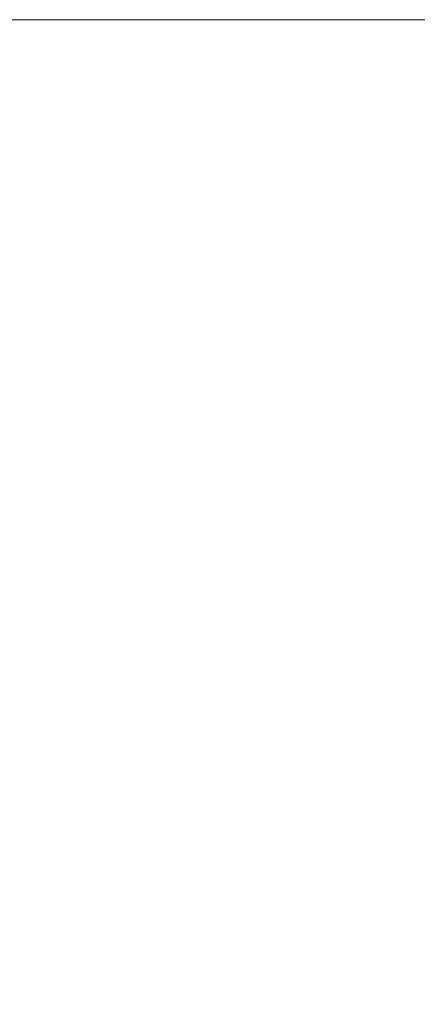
# Model space of a CAD drawing. Header units: centimetres. Extents: x -25.9 to 27.4, y -21.7 to -19.9.
# Tile 96 of 202: x -7.9266 to -7.8957, y -19.9366 to -19.86. Entities that reach past the tile are written whole.
import ezdxf

# ---------------------------------------------------------------- set-up
doc = ezdxf.new("R2010")
doc.units = ezdxf.units.CM
doc.header["$LTSCALE"] = 2.54
doc.layers.add('Lucido design-1', color=7, linetype='Continuous')

# ---------------------------------------------------------------- blocks, each defined once
blk = doc.blocks.new('Gruppo-5-1')
at = {"color": 7, "linetype": 'Continuous', "lineweight": 9}
for points, invisible_edges in [([(27.312519, -19.860047, 876.324458), (27.312519, -19.86, 876.321383), (-25.787481, -19.86, 876.321383), (-25.787481, -19.860047, 876.324458)], 8), ([(9.412519, -19.86, 876.121383), (-25.787481, -19.86, 876.321383), (27.312519, -19.86, 876.321383)], 9), ([(9.412519, -19.86, 876.121383), (-7.887481, -19.86, 876.121383), (-25.787481, -19.86, 876.321383)], 10), ([(-25.787481, -19.86, 876.321383), (-7.922211, -19.86, 876.118345), (-7.930769, -19.86, 876.116643)], 9), ([(-25.787481, -19.86, 876.321383), (-7.896205, -19.86, 876.121193), (-7.904912, -19.86, 876.120622)], 9), ([(-25.787481, -19.86, 876.321383), (-7.913586, -19.86, 876.119672), (-7.922211, -19.86, 876.118345)], 9), ([(-7.887481, -19.86, 876.121383), (-7.896205, -19.86, 876.121193), (-25.787481, -19.86, 876.321383)], 10), ([(-7.904912, -19.86, 876.120622), (-7.913586, -19.86, 876.119672), (-25.787481, -19.86, 876.321383)], 10), ([(-25.787481, -19.860047, 876.324458), (-25.787481, -19.860114, 876.325744), (27.312519, -19.860114, 876.325744), (27.312519, -19.860047, 876.324458)], 10), ([(27.312519, -19.860261, 876.328604), (27.312519, -19.860114, 876.325744), (-25.787481, -19.860114, 876.325744), (-25.787481, -19.860261, 876.328604)], 10), ([(-25.787481, -19.860261, 876.328604), (-25.787481, -19.8604, 876.330097), (27.312519, -19.8604, 876.330097), (27.312519, -19.860261, 876.328604)], 10), ([(-7.930769, -19.86, 876.116643), (-7.922211, -19.86, 876.118345), (-7.921454, -19.860095, 876.114051), (-7.929825, -19.860095, 876.112386)], 14), ([(-7.929825, -19.860095, 876.112386), (-7.921454, -19.860095, 876.114051), (-7.920736, -19.860361, 876.109982), (-7.928931, -19.860361, 876.108352)], 15), ([(-7.922211, -19.86, 876.118345), (-7.913586, -19.86, 876.119672), (-7.913017, -19.860095, 876.11535), (-7.921454, -19.860095, 876.114051)], 14), ([(-7.921454, -19.860095, 876.114051), (-7.913017, -19.860095, 876.11535), (-7.912478, -19.860361, 876.111253), (-7.920736, -19.860361, 876.109982)], 15), ([(-7.913586, -19.86, 876.119672), (-7.904912, -19.86, 876.120622), (-7.904532, -19.860095, 876.116279), (-7.913017, -19.860095, 876.11535)], 14), ([(-7.913017, -19.860095, 876.11535), (-7.904532, -19.860095, 876.116279), (-7.904172, -19.860361, 876.112162), (-7.912478, -19.860361, 876.111253)], 15), ([(-7.904912, -19.86, 876.120622), (-7.896205, -19.86, 876.121193), (-7.896015, -19.860095, 876.116837), (-7.904532, -19.860095, 876.116279)], 14), ([(-7.904532, -19.860095, 876.116279), (-7.896015, -19.860095, 876.116837), (-7.895835, -19.860361, 876.112709), (-7.904172, -19.860361, 876.112162)], 15), ([(-7.896205, -19.86, 876.121193), (-7.887481, -19.86, 876.121383), (-7.887481, -19.860095, 876.117024), (-7.896015, -19.860095, 876.116837)], 12), ([(-7.896015, -19.860095, 876.116837), (-7.887481, -19.860095, 876.117024), (-7.887481, -19.860361, 876.112891), (-7.895835, -19.860361, 876.112709)], 13), ([(27.312519, -19.860647, 876.33274), (27.312519, -19.8604, 876.330097), (-25.787481, -19.8604, 876.330097), (-25.787481, -19.860647, 876.33274)], 10), ([(-25.787481, -19.860647, 876.33274), (-25.787481, -19.860876, 876.334433), (27.312519, -19.860876, 876.334433), (27.312519, -19.860647, 876.33274)], 10), ([(27.312519, -19.861205, 876.336861), (27.312519, -19.860876, 876.334433), (-25.787481, -19.860876, 876.334433), (-25.787481, -19.861205, 876.336861)], 10), ([(-7.928931, -19.860361, 876.108352), (-7.920736, -19.860361, 876.109982), (-7.920022, -19.860798, 876.10593), (-7.928041, -19.860798, 876.104335)], 15), ([(-7.928041, -19.860798, 876.104335), (-7.920022, -19.860798, 876.10593), (-7.919312, -19.861404, 876.101903), (-7.927155, -19.861404, 876.100342)], 15), ([(-7.920736, -19.860361, 876.109982), (-7.912478, -19.860361, 876.111253), (-7.911941, -19.860798, 876.107174), (-7.920022, -19.860798, 876.10593)], 15), ([(-7.920022, -19.860798, 876.10593), (-7.911941, -19.860798, 876.107174), (-7.911407, -19.861404, 876.103119), (-7.919312, -19.861404, 876.101903)], 15), ([(-7.912478, -19.860361, 876.111253), (-7.904172, -19.860361, 876.112162), (-7.903814, -19.860798, 876.108064), (-7.911941, -19.860798, 876.107174)], 15), ([(-7.911941, -19.860798, 876.107174), (-7.903814, -19.860798, 876.108064), (-7.903457, -19.861404, 876.10399), (-7.911407, -19.861404, 876.103119)], 15), ([(-7.904172, -19.860361, 876.112162), (-7.895835, -19.860361, 876.112709), (-7.895655, -19.860798, 876.108598), (-7.903814, -19.860798, 876.108064)], 15), ([(-7.903814, -19.860798, 876.108064), (-7.895655, -19.860798, 876.108598), (-7.895477, -19.861404, 876.104513), (-7.903457, -19.861404, 876.10399)], 15), ([(-7.895835, -19.860361, 876.112709), (-7.887481, -19.860361, 876.112891), (-7.887481, -19.860385, 876.112668)], 9), ([(-7.887481, -19.860385, 876.112668), (-7.887481, -19.860798, 876.108777), (-7.895655, -19.860798, 876.108598), (-7.895835, -19.860361, 876.112709)], 14), ([(-25.787481, -19.861205, 876.336861), (-25.787481, -19.86154, 876.338745), (27.312519, -19.86154, 876.338745), (27.312519, -19.861205, 876.336861)], 10), ([(27.312519, -19.861935, 876.340958), (27.312519, -19.86154, 876.338745), (-25.787481, -19.86154, 876.338745), (-25.787481, -19.861935, 876.340958)], 10), ([(-7.934924, -19.861404, 876.098442), (-7.927155, -19.861404, 876.100342), (-7.926277, -19.862177, 876.096381), (-7.933874, -19.862177, 876.094523)], 15), ([(-7.927155, -19.861404, 876.100342), (-7.919312, -19.861404, 876.101903), (-7.918607, -19.862177, 876.097907), (-7.926277, -19.862177, 876.096381)], 15), ([(-7.919312, -19.861404, 876.101903), (-7.911407, -19.861404, 876.103119), (-7.910878, -19.862177, 876.099097), (-7.918607, -19.862177, 876.097907)], 15), ([(-7.911407, -19.861404, 876.103119), (-7.903457, -19.861404, 876.10399), (-7.903104, -19.862177, 876.099948), (-7.910878, -19.862177, 876.099097)], 15), ([(-7.903457, -19.861404, 876.10399), (-7.895477, -19.861404, 876.104513), (-7.8953, -19.862177, 876.10046), (-7.903104, -19.862177, 876.099948)], 15), ([(-25.787481, -19.861935, 876.340958), (-25.787481, -19.862392, 876.343023), (27.312519, -19.862392, 876.343023), (27.312519, -19.861935, 876.340958)], 10), ([(27.312519, -19.862835, 876.345025), (27.312519, -19.862392, 876.343023), (-25.787481, -19.862392, 876.343023), (-25.787481, -19.862835, 876.345025)], 10), ([(-7.933874, -19.862177, 876.094523), (-7.926277, -19.862177, 876.096381), (-7.925408, -19.863117, 876.092458), (-7.932834, -19.863117, 876.090641)], 15), ([(-7.926277, -19.862177, 876.096381), (-7.918607, -19.862177, 876.097907), (-7.917909, -19.863117, 876.09395), (-7.925408, -19.863117, 876.092458)], 15), ([(-7.918607, -19.862177, 876.097907), (-7.910878, -19.862177, 876.099097), (-7.910353, -19.863117, 876.095113), (-7.917909, -19.863117, 876.09395)], 15), ([(-7.910878, -19.862177, 876.099097), (-7.903104, -19.862177, 876.099948), (-7.902753, -19.863117, 876.095945), (-7.910353, -19.863117, 876.095113)], 15), ([(-7.903104, -19.862177, 876.099948), (-7.8953, -19.862177, 876.10046), (-7.895125, -19.863117, 876.096445), (-7.902753, -19.863117, 876.095945)], 15), ([(-25.787481, -19.862835, 876.345025), (-25.787481, -19.863428, 876.34726), (27.312519, -19.863428, 876.34726), (27.312519, -19.862835, 876.345025)], 10), ([(-7.932834, -19.863117, 876.090641), (-7.925408, -19.863117, 876.092458), (-7.924548, -19.86422, 876.088579), (-7.931805, -19.86422, 876.086804)], 15), ([(-7.925408, -19.863117, 876.092458), (-7.917909, -19.863117, 876.09395), (-7.917219, -19.86422, 876.090037), (-7.924548, -19.86422, 876.088579)], 15), ([(-7.917909, -19.863117, 876.09395), (-7.910353, -19.863117, 876.095113), (-7.909835, -19.86422, 876.091174), (-7.917219, -19.86422, 876.090037)], 15), ([(-7.910353, -19.863117, 876.095113), (-7.902753, -19.863117, 876.095945), (-7.902407, -19.86422, 876.091987), (-7.909835, -19.86422, 876.091174)], 15), ([(-7.902753, -19.863117, 876.095945), (-7.895125, -19.863117, 876.096445), (-7.894951, -19.86422, 876.092476), (-7.902407, -19.86422, 876.091987)], 15), ([(27.312519, -19.863905, 876.349055), (27.312519, -19.863428, 876.34726), (-25.787481, -19.863428, 876.34726), (-25.787481, -19.863905, 876.349055)], 10), ([(-25.787481, -19.863905, 876.349055), (-25.787481, -19.864648, 876.351448), (27.312519, -19.864648, 876.351448), (27.312519, -19.863905, 876.349055)], 10), ([(27.312519, -19.865143, 876.35304), (27.312519, -19.864648, 876.351448), (-25.787481, -19.864648, 876.351448), (-25.787481, -19.865143, 876.35304)], 10), ([(-7.931805, -19.86422, 876.086804), (-7.924548, -19.86422, 876.088579), (-7.923699, -19.865486, 876.084752), (-7.930791, -19.865486, 876.083017)], 15), ([(-7.924548, -19.86422, 876.088579), (-7.917219, -19.86422, 876.090037), (-7.916539, -19.865486, 876.086176), (-7.923699, -19.865486, 876.084752)], 15), ([(-7.917219, -19.86422, 876.090037), (-7.909835, -19.86422, 876.091174), (-7.909323, -19.865486, 876.087287), (-7.916539, -19.865486, 876.086176)], 15), ([(-7.909835, -19.86422, 876.091174), (-7.902407, -19.86422, 876.091987), (-7.902065, -19.865486, 876.088082), (-7.909323, -19.865486, 876.087287)], 15), ([(-7.902407, -19.86422, 876.091987), (-7.894951, -19.86422, 876.092476), (-7.89478, -19.865486, 876.088559), (-7.902065, -19.865486, 876.088082)], 15), ([(-25.787481, -19.865143, 876.35304), (-25.787481, -19.86605, 876.355579), (27.312519, -19.86605, 876.355579), (27.312519, -19.865143, 876.35304)], 10), ([(-7.930791, -19.865486, 876.083017), (-7.923699, -19.865486, 876.084752), (-7.922863, -19.86691, 876.080981), (-7.929791, -19.86691, 876.079286)], 15), ([(-7.923699, -19.865486, 876.084752), (-7.916539, -19.865486, 876.086176), (-7.915868, -19.86691, 876.082373), (-7.922863, -19.86691, 876.080981)], 15), ([(-7.916539, -19.865486, 876.086176), (-7.909323, -19.865486, 876.087287), (-7.908819, -19.86691, 876.083458), (-7.915868, -19.86691, 876.082373)], 15), ([(-7.909323, -19.865486, 876.087287), (-7.902065, -19.865486, 876.088082), (-7.901729, -19.86691, 876.084234), (-7.908819, -19.86691, 876.083458)], 15), ([(-7.902065, -19.865486, 876.088082), (-7.89478, -19.865486, 876.088559), (-7.894612, -19.86691, 876.084701), (-7.901729, -19.86691, 876.084234)], 15), ([(27.312519, -19.866548, 876.356974), (27.312519, -19.86605, 876.355579), (-25.787481, -19.86605, 876.355579), (-25.787481, -19.866548, 876.356974)], 10), ([(-25.787481, -19.866548, 876.356974), (-25.787481, -19.867629, 876.359645), (27.312519, -19.867629, 876.359645), (27.312519, -19.866548, 876.356974)], 10), ([(-7.929791, -19.86691, 876.079286), (-7.922863, -19.86691, 876.080981), (-7.922041, -19.86849, 876.077275), (-7.928808, -19.86849, 876.075619)], 15), ([(-7.922863, -19.86691, 876.080981), (-7.915868, -19.86691, 876.082373), (-7.915209, -19.86849, 876.078634), (-7.922041, -19.86849, 876.077275)], 15), ([(-7.915868, -19.86691, 876.082373), (-7.908819, -19.86691, 876.083458), (-7.908323, -19.86849, 876.079694), (-7.915209, -19.86849, 876.078634)], 15), ([(-7.908819, -19.86691, 876.083458), (-7.901729, -19.86691, 876.084234), (-7.901398, -19.86849, 876.080452), (-7.908323, -19.86849, 876.079694)], 15), ([(-7.901729, -19.86691, 876.084234), (-7.894612, -19.86691, 876.084701), (-7.894446, -19.86849, 876.080908), (-7.901398, -19.86849, 876.080452)], 15), ([(27.312519, -19.868117, 876.360848), (27.312519, -19.867629, 876.359645), (-25.787481, -19.867629, 876.359645), (-25.787481, -19.868117, 876.360848)], 10), ([(-25.787481, -19.868117, 876.360848), (-25.787481, -19.869385, 876.363638), (27.312519, -19.869385, 876.363638), (27.312519, -19.868117, 876.360848)], 10), ([(-7.928808, -19.86849, 876.075619), (-7.922041, -19.86849, 876.077275), (-7.921235, -19.870224, 876.073638), (-7.927844, -19.870224, 876.072021)], 15), ([(-7.922041, -19.86849, 876.077275), (-7.915209, -19.86849, 876.078634), (-7.914562, -19.870224, 876.074965), (-7.921235, -19.870224, 876.073638)], 15), ([(-7.915209, -19.86849, 876.078634), (-7.908323, -19.86849, 876.079694), (-7.907837, -19.870224, 876.076), (-7.914562, -19.870224, 876.074965)], 15), ([(-7.908323, -19.86849, 876.079694), (-7.901398, -19.86849, 876.080452), (-7.901073, -19.870224, 876.076741), (-7.907837, -19.870224, 876.076)], 15), ([(-7.901398, -19.86849, 876.080452), (-7.894446, -19.86849, 876.080908), (-7.894284, -19.870224, 876.077186), (-7.901073, -19.870224, 876.076741)], 15), ([(27.312519, -19.869848, 876.364658), (27.312519, -19.869385, 876.363638), (-25.787481, -19.869385, 876.363638), (-25.787481, -19.869848, 876.364658)], 10), ([(-25.787481, -19.869848, 876.364658), (-25.787481, -19.871313, 876.367551), (27.312519, -19.871313, 876.367551), (27.312519, -19.869848, 876.364658)], 10), ([(-7.927844, -19.870224, 876.072021), (-7.921235, -19.870224, 876.073638), (-7.920446, -19.872108, 876.070077), (-7.9269, -19.872108, 876.068497)], 15), ([(-7.921235, -19.870224, 876.073638), (-7.914562, -19.870224, 876.074965), (-7.913928, -19.872108, 876.071373), (-7.920446, -19.872108, 876.070077)], 15), ([(-7.914562, -19.870224, 876.074965), (-7.907837, -19.870224, 876.076), (-7.907361, -19.872108, 876.072384), (-7.913928, -19.872108, 876.071373)], 15), ([(-7.907837, -19.870224, 876.076), (-7.901073, -19.870224, 876.076741), (-7.900755, -19.872108, 876.073107), (-7.907361, -19.872108, 876.072384)], 15), ([(-7.901073, -19.870224, 876.076741), (-7.894284, -19.870224, 876.077186), (-7.894125, -19.872108, 876.073542), (-7.900755, -19.872108, 876.073107)], 15), ([(27.312519, -19.871739, 876.368395), (27.312519, -19.871313, 876.367551), (-25.787481, -19.871313, 876.367551), (-25.787481, -19.871739, 876.368395)], 10), ([(-25.787481, -19.871739, 876.368395), (-25.787481, -19.873409, 876.371377), (27.312519, -19.873409, 876.371377), (27.312519, -19.871739, 876.368395)], 10), ([(-7.93328, -19.872108, 876.066638), (-7.9269, -19.872108, 876.068497), (-7.925978, -19.874138, 876.065054), (-7.932208, -19.874138, 876.063238)], 15), ([(-7.9269, -19.872108, 876.068497), (-7.920446, -19.872108, 876.070077), (-7.919674, -19.874138, 876.066597), (-7.925978, -19.874138, 876.065054)], 15), ([(-7.920446, -19.872108, 876.070077), (-7.913928, -19.872108, 876.071373), (-7.913309, -19.874138, 876.067863), (-7.919674, -19.874138, 876.066597)], 15), ([(-7.913928, -19.872108, 876.071373), (-7.907361, -19.872108, 876.072384), (-7.906896, -19.874138, 876.06885), (-7.913309, -19.874138, 876.067863)], 15), ([(-7.907361, -19.872108, 876.072384), (-7.900755, -19.872108, 876.073107), (-7.900445, -19.874138, 876.069556), (-7.906896, -19.874138, 876.06885)], 15), ([(-7.900755, -19.872108, 876.073107), (-7.894125, -19.872108, 876.073542), (-7.893969, -19.874138, 876.069981), (-7.900445, -19.874138, 876.069556)], 15), ([(27.312519, -19.873788, 876.372053), (27.312519, -19.873409, 876.371377), (-25.787481, -19.873409, 876.371377), (-25.787481, -19.873788, 876.372053)], 10), ([(-25.787481, -19.873788, 876.372053), (-25.787481, -19.87567, 876.375108), (27.312519, -19.87567, 876.375108), (27.312519, -19.873788, 876.372053)], 10), ([(-7.932208, -19.874138, 876.063238), (-7.925978, -19.874138, 876.065054), (-7.925078, -19.87631, 876.061698), (-7.931163, -19.87631, 876.059924)], 15), ([(-7.925978, -19.874138, 876.065054), (-7.919674, -19.874138, 876.066597), (-7.918922, -19.87631, 876.063204), (-7.925078, -19.87631, 876.061698)], 15), ([(-7.919674, -19.874138, 876.066597), (-7.913309, -19.874138, 876.067863), (-7.912706, -19.87631, 876.064441), (-7.918922, -19.87631, 876.063204)], 15), ([(-7.913309, -19.874138, 876.067863), (-7.906896, -19.874138, 876.06885), (-7.906442, -19.87631, 876.065405), (-7.912706, -19.87631, 876.064441)], 15), ([(-7.906896, -19.874138, 876.06885), (-7.900445, -19.874138, 876.069556), (-7.900142, -19.87631, 876.066095), (-7.906442, -19.87631, 876.065405)], 15), ([(-7.900445, -19.874138, 876.069556), (-7.893969, -19.874138, 876.069981), (-7.893818, -19.87631, 876.066509), (-7.900142, -19.87631, 876.066095)], 15), ([(27.312519, -19.875989, 876.375625), (27.312519, -19.87567, 876.375108), (-25.787481, -19.87567, 876.375108), (-25.787481, -19.875989, 876.375625)], 10), ([(-25.787481, -19.875989, 876.375625), (-25.787481, -19.878092, 876.378736), (27.312519, -19.878092, 876.378736), (27.312519, -19.875989, 876.375625)], 10), ([(-7.931163, -19.87631, 876.059924), (-7.925078, -19.87631, 876.061698), (-7.924203, -19.878621, 876.058433), (-7.930147, -19.878621, 876.056701)], 15), ([(-7.925078, -19.87631, 876.061698), (-7.918922, -19.87631, 876.063204), (-7.918191, -19.878621, 876.059904), (-7.924203, -19.878621, 876.058433)], 15), ([(-7.918922, -19.87631, 876.063204), (-7.912706, -19.87631, 876.064441), (-7.912119, -19.878621, 876.061112), (-7.918191, -19.878621, 876.059904)], 15), ([(-7.912706, -19.87631, 876.064441), (-7.906442, -19.87631, 876.065405), (-7.906001, -19.878621, 876.062054), (-7.912119, -19.878621, 876.061112)], 15), ([(-7.906442, -19.87631, 876.065405), (-7.900142, -19.87631, 876.066095), (-7.899847, -19.878621, 876.062728), (-7.906001, -19.878621, 876.062054)], 15), ([(-7.900142, -19.87631, 876.066095), (-7.893818, -19.87631, 876.066509), (-7.89367, -19.878621, 876.063132), (-7.899847, -19.878621, 876.062728)], 15), ([(27.312519, -19.878341, 876.379106), (27.312519, -19.878092, 876.378736), (-25.787481, -19.878092, 876.378736), (-25.787481, -19.878341, 876.379106)], 10), ([(-25.787481, -19.878341, 876.379106), (-25.787481, -19.880669, 876.382256), (27.312519, -19.880669, 876.382256), (27.312519, -19.878341, 876.379106)], 10), ([(-7.930147, -19.878621, 876.056701), (-7.924203, -19.878621, 876.058433), (-7.923355, -19.881066, 876.055265), (-7.92916, -19.881066, 876.053573)], 15), ([(-7.924203, -19.878621, 876.058433), (-7.918191, -19.878621, 876.059904), (-7.917481, -19.881066, 876.056702), (-7.923355, -19.881066, 876.055265)], 15), ([(-7.918191, -19.878621, 876.059904), (-7.912119, -19.878621, 876.061112), (-7.91155, -19.881066, 876.057882), (-7.917481, -19.881066, 876.056702)], 15), ([(-7.912119, -19.878621, 876.061112), (-7.906001, -19.878621, 876.062054), (-7.905573, -19.881066, 876.058802), (-7.91155, -19.881066, 876.057882)], 15), ([(-7.906001, -19.878621, 876.062054), (-7.899847, -19.878621, 876.062728), (-7.899561, -19.881066, 876.05946), (-7.905573, -19.881066, 876.058802)], 15), ([(-7.899847, -19.878621, 876.062728), (-7.89367, -19.878621, 876.063132), (-7.893527, -19.881066, 876.059856), (-7.899561, -19.881066, 876.05946)], 15), ([(27.312519, -19.88084, 876.382487), (27.312519, -19.880669, 876.382256), (-25.787481, -19.880669, 876.382256), (-25.787481, -19.88084, 876.382487)], 10), ([(-25.787481, -19.88084, 876.382487), (-25.787481, -19.883398, 876.385661), (27.312519, -19.883398, 876.385661), (27.312519, -19.88084, 876.382487)], 10), ([(-7.92916, -19.881066, 876.053573), (-7.923355, -19.881066, 876.055265), (-7.922533, -19.883641, 876.052199), (-7.928206, -19.883641, 876.050546)], 15), ([(-7.923355, -19.881066, 876.055265), (-7.917481, -19.881066, 876.056702), (-7.916794, -19.883641, 876.053604), (-7.922533, -19.883641, 876.052199)], 15), ([(-7.917481, -19.881066, 876.056702), (-7.91155, -19.881066, 876.057882), (-7.910998, -19.883641, 876.054756), (-7.916794, -19.883641, 876.053604)], 15), ([(-7.91155, -19.881066, 876.057882), (-7.905573, -19.881066, 876.058802), (-7.905158, -19.883641, 876.055655), (-7.910998, -19.883641, 876.054756)], 15), ([(-7.905573, -19.881066, 876.058802), (-7.899561, -19.881066, 876.05946), (-7.899285, -19.883641, 876.056298), (-7.905158, -19.883641, 876.055655)], 15), ([(-7.899561, -19.881066, 876.05946), (-7.893527, -19.881066, 876.059856), (-7.893389, -19.883641, 876.056685), (-7.899285, -19.883641, 876.056298)], 15), ([(27.312519, -19.883481, 876.385764), (27.312519, -19.883398, 876.385661), (-25.787481, -19.883398, 876.385661), (-25.787481, -19.883481, 876.385764)], 10), ([(-25.787481, -19.883481, 876.385764), (-25.787481, -19.886261, 876.38893), (27.312519, -19.886261, 876.38893), (27.312519, -19.883481, 876.385764)], 10), ([(-7.928206, -19.883641, 876.050546), (-7.922533, -19.883641, 876.052199), (-7.92174, -19.88634, 876.04924), (-7.927285, -19.88634, 876.047624)], 15), ([(-7.922533, -19.883641, 876.052199), (-7.916794, -19.883641, 876.053604), (-7.916131, -19.88634, 876.050613), (-7.92174, -19.88634, 876.04924)], 15), ([(-7.916794, -19.883641, 876.053604), (-7.910998, -19.883641, 876.054756), (-7.910466, -19.88634, 876.051739), (-7.916131, -19.88634, 876.050613)], 15), ([(-7.910998, -19.883641, 876.054756), (-7.905158, -19.883641, 876.055655), (-7.904759, -19.88634, 876.052618), (-7.910466, -19.88634, 876.051739)], 15), ([(-7.905158, -19.883641, 876.055655), (-7.899285, -19.883641, 876.056298), (-7.899018, -19.88634, 876.053247), (-7.904759, -19.88634, 876.052618)], 15), ([(-7.899285, -19.883641, 876.056298), (-7.893389, -19.883641, 876.056685), (-7.893255, -19.88634, 876.053624), (-7.899018, -19.88634, 876.053247)], 15), ([(27.312519, -19.889175, 876.39198), (27.312519, -19.886273, 876.388942), (-25.787481, -19.886273, 876.388942), (-25.787481, -19.889175, 876.39198)], 10), ([(-7.932753, -19.88634, 876.045768), (-7.927285, -19.88634, 876.047624), (-7.926398, -19.88916, 876.044813), (-7.931745, -19.88916, 876.042998)], 15), ([(-7.927285, -19.88634, 876.047624), (-7.92174, -19.88634, 876.04924), (-7.920977, -19.88916, 876.046393), (-7.926398, -19.88916, 876.044813)], 15), ([(-7.92174, -19.88634, 876.04924), (-7.916131, -19.88634, 876.050613), (-7.915493, -19.88916, 876.047735), (-7.920977, -19.88916, 876.046393)], 15), ([(-7.916131, -19.88634, 876.050613), (-7.910466, -19.88634, 876.051739), (-7.909955, -19.88916, 876.048836), (-7.915493, -19.88916, 876.047735)], 15), ([(-7.910466, -19.88634, 876.051739), (-7.904759, -19.88634, 876.052618), (-7.904374, -19.88916, 876.049695), (-7.909955, -19.88916, 876.048836)], 15), ([(-7.904759, -19.88634, 876.052618), (-7.899018, -19.88634, 876.053247), (-7.898761, -19.88916, 876.05031), (-7.904374, -19.88916, 876.049695)], 15), ([(-7.899018, -19.88634, 876.053247), (-7.893255, -19.88634, 876.053624), (-7.893126, -19.88916, 876.050679), (-7.898761, -19.88916, 876.05031)], 15), ([(-25.787481, -19.889175, 876.39198), (-25.787481, -19.889292, 876.392092), (27.312519, -19.889292, 876.392092), (27.312519, -19.889175, 876.39198)], 10), ([(27.312519, -19.892218, 876.394906), (27.312519, -19.889292, 876.392092), (-25.787481, -19.889292, 876.392092), (-25.787481, -19.892218, 876.394906)], 10), ([(-7.931745, -19.88916, 876.042998), (-7.926398, -19.88916, 876.044813), (-7.925548, -19.892095, 876.042116), (-7.930778, -19.892095, 876.04034)], 15), ([(-7.926398, -19.88916, 876.044813), (-7.920977, -19.88916, 876.046393), (-7.920245, -19.892095, 876.043661), (-7.925548, -19.892095, 876.042116)], 15), ([(-7.920977, -19.88916, 876.046393), (-7.915493, -19.88916, 876.047735), (-7.914881, -19.892095, 876.044974), (-7.920245, -19.892095, 876.043661)], 15), ([(-7.915493, -19.88916, 876.047735), (-7.909955, -19.88916, 876.048836), (-7.909464, -19.892095, 876.046051), (-7.914881, -19.892095, 876.044974)], 15), ([(-7.909955, -19.88916, 876.048836), (-7.904374, -19.88916, 876.049695), (-7.904005, -19.892095, 876.046892), (-7.909464, -19.892095, 876.046051)], 15), ([(-7.904374, -19.88916, 876.049695), (-7.898761, -19.88916, 876.05031), (-7.898514, -19.892095, 876.047493), (-7.904005, -19.892095, 876.046892)], 15), ([(-7.898761, -19.88916, 876.05031), (-7.893126, -19.88916, 876.050679), (-7.893003, -19.892095, 876.047854), (-7.898514, -19.892095, 876.047493)], 15), ([(-25.787481, -19.892218, 876.394906), (-25.787481, -19.892445, 876.395107), (27.312519, -19.892445, 876.395107), (27.312519, -19.892218, 876.394906)], 10), ([(27.312519, -19.895386, 876.397705), (27.312519, -19.892445, 876.395107), (-25.787481, -19.892445, 876.395107), (-25.787481, -19.895386, 876.397705)], 10), ([(-7.930778, -19.892095, 876.04034), (-7.925548, -19.892095, 876.042116), (-7.924735, -19.895139, 876.039537), (-7.929853, -19.895139, 876.0378)], 15), ([(-7.925548, -19.892095, 876.042116), (-7.920245, -19.892095, 876.043661), (-7.919546, -19.895139, 876.04105), (-7.924735, -19.895139, 876.039537)], 15), ([(-7.920245, -19.892095, 876.043661), (-7.914881, -19.892095, 876.044974), (-7.914295, -19.895139, 876.042335), (-7.919546, -19.895139, 876.04105)], 15), ([(-7.914881, -19.892095, 876.044974), (-7.909464, -19.892095, 876.046051), (-7.908994, -19.895139, 876.043389), (-7.914295, -19.895139, 876.042335)], 15), ([(-7.909464, -19.892095, 876.046051), (-7.904005, -19.892095, 876.046892), (-7.903652, -19.895139, 876.044211), (-7.908994, -19.895139, 876.043389)], 15), ([(-7.904005, -19.892095, 876.046892), (-7.898514, -19.892095, 876.047493), (-7.898279, -19.895139, 876.0448), (-7.903652, -19.895139, 876.044211)], 15), ([(-7.898514, -19.892095, 876.047493), (-7.893003, -19.892095, 876.047854), (-7.892885, -19.895139, 876.045153), (-7.898279, -19.895139, 876.0448)], 15), ([(-25.787481, -19.895386, 876.397705), (-25.787481, -19.895726, 876.397981), (27.312519, -19.895726, 876.397981), (27.312519, -19.895386, 876.397705)], 10), ([(-7.929853, -19.895139, 876.0378), (-7.924735, -19.895139, 876.039537), (-7.923961, -19.898288, 876.037082), (-7.928973, -19.898288, 876.03538)], 15), ([(-7.924735, -19.895139, 876.039537), (-7.919546, -19.895139, 876.04105), (-7.918879, -19.898288, 876.038563), (-7.923961, -19.898288, 876.037082)], 15), ([(-7.919546, -19.895139, 876.04105), (-7.914295, -19.895139, 876.042335), (-7.913738, -19.898288, 876.039821), (-7.918879, -19.898288, 876.038563)], 15), ([(-7.914295, -19.895139, 876.042335), (-7.908994, -19.895139, 876.043389), (-7.908547, -19.898288, 876.040854), (-7.913738, -19.898288, 876.039821)], 15), ([(-7.908994, -19.895139, 876.043389), (-7.903652, -19.895139, 876.044211), (-7.903316, -19.898288, 876.041659), (-7.908547, -19.898288, 876.040854)], 15), ([(-7.903652, -19.895139, 876.044211), (-7.898279, -19.895139, 876.0448), (-7.898054, -19.898288, 876.042235), (-7.903316, -19.898288, 876.041659)], 15), ([(-7.898279, -19.895139, 876.0448), (-7.892885, -19.895139, 876.045153), (-7.892773, -19.898288, 876.042581), (-7.898054, -19.898288, 876.042235)], 15), ([(27.312519, -19.898655, 876.400357), (27.312519, -19.895726, 876.397981), (-25.787481, -19.895726, 876.397981), (-25.787481, -19.898655, 876.400357)], 10), ([(-7.928973, -19.898288, 876.03538), (-7.923961, -19.898288, 876.037082), (-7.923216, -19.901584, 876.034719), (-7.928125, -19.901584, 876.033053)], 15), ([(-7.923961, -19.898288, 876.037082), (-7.918879, -19.898288, 876.038563), (-7.918238, -19.901584, 876.03617), (-7.923216, -19.901584, 876.034719)], 15), ([(-7.918879, -19.898288, 876.038563), (-7.913738, -19.898288, 876.039821), (-7.913202, -19.901584, 876.037402), (-7.918238, -19.901584, 876.03617)], 15), ([(-7.913738, -19.898288, 876.039821), (-7.908547, -19.898288, 876.040854), (-7.908117, -19.901584, 876.038414), (-7.913202, -19.901584, 876.037402)], 15), ([(-7.908547, -19.898288, 876.040854), (-7.903316, -19.898288, 876.041659), (-7.902992, -19.901584, 876.039203), (-7.908117, -19.901584, 876.038414)], 15), ([(-7.903316, -19.898288, 876.041659), (-7.898054, -19.898288, 876.042235), (-7.897838, -19.901584, 876.039767), (-7.902992, -19.901584, 876.039203)], 15), ([(-7.898054, -19.898288, 876.042235), (-7.892773, -19.898288, 876.042581), (-7.892665, -19.901584, 876.040106), (-7.897838, -19.901584, 876.039767)], 15), ([(-25.787481, -19.898655, 876.400357), (-25.787481, -19.899127, 876.400715), (27.312519, -19.899127, 876.400715), (27.312519, -19.898655, 876.400357)], 10), ([(27.312519, -19.90045, 876.401719), (27.312519, -19.899127, 876.400715), (-25.787481, -19.899127, 876.400715), (-25.787481, -19.90045, 876.401719)], 10), ([(-25.787481, -19.90045, 876.401719), (-25.787481, -19.902654, 876.403282), (27.312519, -19.902654, 876.403282), (27.312519, -19.90045, 876.401719)], 10), ([(-7.928125, -19.901584, 876.033053), (-7.923216, -19.901584, 876.034719), (-7.922523, -19.904926, 876.032522), (-7.927338, -19.904926, 876.030888)], 15), ([(-7.923216, -19.901584, 876.034719), (-7.918238, -19.901584, 876.03617), (-7.917642, -19.904926, 876.033945), (-7.922523, -19.904926, 876.032522)], 15), ([(-7.918238, -19.901584, 876.03617), (-7.913202, -19.901584, 876.037402), (-7.912703, -19.904926, 876.035153), (-7.917642, -19.904926, 876.033945)], 15), ([(-7.913202, -19.901584, 876.037402), (-7.908117, -19.901584, 876.038414), (-7.907717, -19.904926, 876.036145), (-7.912703, -19.904926, 876.035153)], 15), ([(-7.908117, -19.901584, 876.038414), (-7.902992, -19.901584, 876.039203), (-7.902692, -19.904926, 876.036919), (-7.907717, -19.904926, 876.036145)], 15), ([(-7.902992, -19.901584, 876.039203), (-7.897838, -19.901584, 876.039767), (-7.897638, -19.904926, 876.037472), (-7.902692, -19.904926, 876.036919)], 15), ([(-7.897838, -19.901584, 876.039767), (-7.892665, -19.901584, 876.040106), (-7.892564, -19.904926, 876.037805), (-7.897638, -19.904926, 876.037472)], 15), ([(27.312519, -19.903908, 876.40417), (27.312519, -19.902654, 876.403282), (-25.787481, -19.902654, 876.403282), (-25.787481, -19.903908, 876.40417)], 10), ([(-25.787481, -19.903908, 876.40417), (-25.787481, -19.906281, 876.405706), (27.312519, -19.906281, 876.405706), (27.312519, -19.903908, 876.40417)], 10), ([(-7.932076, -19.904926, 876.029045), (-7.927338, -19.904926, 876.030888), (-7.926597, -19.908355, 876.028854), (-7.931248, -19.908355, 876.027046)], 15), ([(-7.927338, -19.904926, 876.030888), (-7.922523, -19.904926, 876.032522), (-7.921872, -19.908355, 876.030458), (-7.926597, -19.908355, 876.028854)], 15), ([(-7.922523, -19.904926, 876.032522), (-7.917642, -19.904926, 876.033945), (-7.917082, -19.908355, 876.031854), (-7.921872, -19.908355, 876.030458)], 15), ([(-7.917642, -19.904926, 876.033945), (-7.912703, -19.904926, 876.035153), (-7.912235, -19.908355, 876.03304), (-7.917082, -19.908355, 876.031854)], 15), ([(-7.912703, -19.904926, 876.035153), (-7.907717, -19.904926, 876.036145), (-7.907341, -19.908355, 876.034014), (-7.912235, -19.908355, 876.03304)], 15), ([(-7.907717, -19.904926, 876.036145), (-7.902692, -19.904926, 876.036919), (-7.902409, -19.908355, 876.034773), (-7.907341, -19.908355, 876.034014)], 15), ([(-7.902692, -19.904926, 876.036919), (-7.897638, -19.904926, 876.037472), (-7.897449, -19.908355, 876.035316), (-7.902409, -19.908355, 876.034773)], 15), ([(-7.897638, -19.904926, 876.037472), (-7.892564, -19.904926, 876.037805), (-7.89247, -19.908355, 876.035643), (-7.897449, -19.908355, 876.035316)], 15), ([(27.312519, -19.907471, 876.406476), (27.312519, -19.906281, 876.405706), (-25.787481, -19.906281, 876.405706), (-25.787481, -19.907471, 876.406476)], 10), ([(-25.787481, -19.907471, 876.406476), (-25.787481, -19.91001, 876.407969), (27.312519, -19.91001, 876.407969), (27.312519, -19.907471, 876.406476)], 10), ([(-7.931248, -19.908355, 876.027046), (-7.926597, -19.908355, 876.028854), (-7.925906, -19.911866, 876.026955), (-7.930474, -19.911866, 876.025178)], 15), ([(-7.926597, -19.908355, 876.028854), (-7.921872, -19.908355, 876.030458), (-7.921264, -19.911866, 876.02853), (-7.925906, -19.911866, 876.026955)], 15), ([(-7.921872, -19.908355, 876.030458), (-7.917082, -19.908355, 876.031854), (-7.916559, -19.911866, 876.029902), (-7.921264, -19.911866, 876.02853)], 15), ([(-7.917082, -19.908355, 876.031854), (-7.912235, -19.908355, 876.03304), (-7.911797, -19.911866, 876.031067), (-7.916559, -19.911866, 876.029902)], 15), ([(-7.912235, -19.908355, 876.03304), (-7.907341, -19.908355, 876.034014), (-7.90699, -19.911866, 876.032023), (-7.911797, -19.911866, 876.031067)], 15), ([(-7.907341, -19.908355, 876.034014), (-7.902409, -19.908355, 876.034773), (-7.902145, -19.911866, 876.032769), (-7.90699, -19.911866, 876.032023)], 15), ([(-7.902409, -19.908355, 876.034773), (-7.897449, -19.908355, 876.035316), (-7.897273, -19.911866, 876.033303), (-7.902145, -19.911866, 876.032769)], 15), ([(-7.897449, -19.908355, 876.035316), (-7.89247, -19.908355, 876.035643), (-7.892382, -19.911866, 876.033623), (-7.897273, -19.911866, 876.033303)], 15), ([(27.312519, -19.911134, 876.408631), (27.312519, -19.91001, 876.407969), (-25.787481, -19.91001, 876.407969), (-25.787481, -19.911134, 876.408631)], 10), ([(-25.787481, -19.911134, 876.408631), (-25.787481, -19.913834, 876.410068), (27.312519, -19.913834, 876.410068), (27.312519, -19.911134, 876.408631)], 10), ([(-7.930474, -19.911866, 876.025178), (-7.925906, -19.911866, 876.026955), (-7.925264, -19.915452, 876.025192), (-7.929757, -19.915452, 876.023445)], 15), ([(-7.925906, -19.911866, 876.026955), (-7.921264, -19.911866, 876.02853), (-7.9207, -19.915452, 876.026742), (-7.925264, -19.915452, 876.025192)], 15), ([(-7.921264, -19.911866, 876.02853), (-7.916559, -19.911866, 876.029902), (-7.916073, -19.915452, 876.02809), (-7.9207, -19.915452, 876.026742)], 15), ([(-7.916559, -19.911866, 876.029902), (-7.911797, -19.911866, 876.031067), (-7.911391, -19.915452, 876.029236), (-7.916073, -19.915452, 876.02809)], 15), ([(-7.911797, -19.911866, 876.031067), (-7.90699, -19.911866, 876.032023), (-7.906664, -19.915452, 876.030176), (-7.911391, -19.915452, 876.029236)], 15), ([(-7.90699, -19.911866, 876.032023), (-7.902145, -19.911866, 876.032769), (-7.901901, -19.915452, 876.030909), (-7.906664, -19.915452, 876.030176)], 15), ([(-7.902145, -19.911866, 876.032769), (-7.897273, -19.911866, 876.033303), (-7.897109, -19.915452, 876.031434), (-7.901901, -19.915452, 876.030909)], 15), ([(-7.897273, -19.911866, 876.033303), (-7.892382, -19.911866, 876.033623), (-7.8923, -19.915452, 876.031749), (-7.897109, -19.915452, 876.031434)], 15), ([(27.312519, -19.914889, 876.410631), (27.312519, -19.913834, 876.410068), (-25.787481, -19.913834, 876.410068), (-25.787481, -19.914889, 876.410631)], 10), ([(-25.787481, -19.914889, 876.410631), (-25.787481, -19.917746, 876.411999), (27.312519, -19.917746, 876.411999), (27.312519, -19.914889, 876.410631)], 10), ([(-7.929757, -19.915452, 876.023445), (-7.925264, -19.915452, 876.025192), (-7.924674, -19.919106, 876.023569), (-7.929096, -19.919106, 876.02185)], 15), ([(-7.925264, -19.915452, 876.025192), (-7.9207, -19.915452, 876.026742), (-7.920181, -19.919106, 876.025094), (-7.924674, -19.919106, 876.023569)], 15), ([(-7.9207, -19.915452, 876.026742), (-7.916073, -19.915452, 876.02809), (-7.915626, -19.919106, 876.026422), (-7.920181, -19.919106, 876.025094)], 15), ([(-7.916073, -19.915452, 876.02809), (-7.911391, -19.915452, 876.029236), (-7.911018, -19.919106, 876.02755), (-7.915626, -19.919106, 876.026422)], 15), ([(-7.911391, -19.915452, 876.029236), (-7.906664, -19.915452, 876.030176), (-7.906364, -19.919106, 876.028475), (-7.911018, -19.919106, 876.02755)], 15), ([(-7.906664, -19.915452, 876.030176), (-7.901901, -19.915452, 876.030909), (-7.901675, -19.919106, 876.029197), (-7.906364, -19.919106, 876.028475)], 15), ([(-7.901901, -19.915452, 876.030909), (-7.897109, -19.915452, 876.031434), (-7.896959, -19.919106, 876.029713), (-7.901675, -19.919106, 876.029197)], 15), ([(-7.897109, -19.915452, 876.031434), (-7.8923, -19.915452, 876.031749), (-7.892225, -19.919106, 876.030024), (-7.896959, -19.919106, 876.029713)], 15), ([(27.312519, -19.918732, 876.412471), (27.312519, -19.917746, 876.411999), (-25.787481, -19.917746, 876.411999), (-25.787481, -19.918732, 876.412471)], 10), ([(-25.787481, -19.918732, 876.412471), (-25.787481, -19.921738, 876.413756), (27.312519, -19.921738, 876.413756), (27.312519, -19.918732, 876.412471)], 10), ([(-7.929096, -19.919106, 876.02185), (-7.924674, -19.919106, 876.023569), (-7.924135, -19.922823, 876.022088), (-7.928492, -19.922823, 876.020393)], 15), ([(-7.924674, -19.919106, 876.023569), (-7.920181, -19.919106, 876.025094), (-7.919707, -19.922823, 876.023591), (-7.924135, -19.922823, 876.022088)], 15), ([(-7.920181, -19.919106, 876.025094), (-7.915626, -19.919106, 876.026422), (-7.915218, -19.922823, 876.024899), (-7.919707, -19.922823, 876.023591)], 15), ([(-7.915626, -19.919106, 876.026422), (-7.911018, -19.919106, 876.02755), (-7.910676, -19.922823, 876.026011), (-7.915218, -19.922823, 876.024899)], 15), ([(-7.911018, -19.919106, 876.02755), (-7.906364, -19.919106, 876.028475), (-7.906091, -19.922823, 876.026923), (-7.910676, -19.922823, 876.026011)], 15), ([(-7.906364, -19.919106, 876.028475), (-7.901675, -19.919106, 876.029197), (-7.901469, -19.922823, 876.027634), (-7.906091, -19.922823, 876.026923)], 15), ([(-7.901675, -19.919106, 876.029197), (-7.896959, -19.919106, 876.029713), (-7.896821, -19.922823, 876.028143), (-7.901469, -19.922823, 876.027634)], 15), ([(-7.896959, -19.919106, 876.029713), (-7.892225, -19.919106, 876.030024), (-7.892156, -19.922823, 876.028449), (-7.896821, -19.922823, 876.028143)], 15), ([(27.312519, -19.922654, 876.414148), (27.312519, -19.921738, 876.413756), (-25.787481, -19.921738, 876.413756), (-25.787481, -19.922654, 876.414148)], 10), ([(-25.787481, -19.922654, 876.414148), (-25.787481, -19.925803, 876.415338), (27.312519, -19.925803, 876.415338), (27.312519, -19.922654, 876.414148)], 10), ([(-7.928492, -19.922823, 876.020393), (-7.924135, -19.922823, 876.022088), (-7.923648, -19.926597, 876.02075), (-7.927948, -19.926597, 876.019078)], 15), ([(-7.924135, -19.922823, 876.022088), (-7.919707, -19.922823, 876.023591), (-7.919279, -19.926597, 876.022233), (-7.923648, -19.926597, 876.02075)], 15), ([(-7.919707, -19.922823, 876.023591), (-7.915218, -19.922823, 876.024899), (-7.91485, -19.926597, 876.023524), (-7.919279, -19.926597, 876.022233)], 15), ([(-7.915218, -19.922823, 876.024899), (-7.910676, -19.922823, 876.026011), (-7.910368, -19.926597, 876.024621), (-7.91485, -19.926597, 876.023524)], 15), ([(-7.910676, -19.922823, 876.026011), (-7.906091, -19.922823, 876.026923), (-7.905843, -19.926597, 876.025521), (-7.910368, -19.926597, 876.024621)], 15), ([(-7.906091, -19.922823, 876.026923), (-7.901469, -19.922823, 876.027634), (-7.901284, -19.926597, 876.026223), (-7.905843, -19.926597, 876.025521)], 15), ([(-7.901469, -19.922823, 876.027634), (-7.896821, -19.922823, 876.028143), (-7.896697, -19.926597, 876.026725), (-7.901284, -19.926597, 876.026223)], 15), ([(-7.896821, -19.922823, 876.028143), (-7.892156, -19.922823, 876.028449), (-7.892094, -19.926597, 876.027027), (-7.896697, -19.926597, 876.026725)], 15), ([(27.312519, -19.92665, 876.415659), (27.312519, -19.925803, 876.415338), (-25.787481, -19.925803, 876.415338), (-25.787481, -19.92665, 876.415659)], 10), ([(-25.787481, -19.92665, 876.415659), (-25.787481, -19.929934, 876.416742), (27.312519, -19.929934, 876.416742), (27.312519, -19.92665, 876.415659)], 10), ([(-7.927948, -19.926597, 876.019078), (-7.923648, -19.926597, 876.02075), (-7.923214, -19.93042, 876.019558), (-7.927462, -19.93042, 876.017906)], 15), ([(-7.923648, -19.926597, 876.02075), (-7.919279, -19.926597, 876.022233), (-7.918897, -19.93042, 876.021023), (-7.923214, -19.93042, 876.019558)], 15), ([(-7.919279, -19.926597, 876.022233), (-7.91485, -19.926597, 876.023524), (-7.914521, -19.93042, 876.022299), (-7.918897, -19.93042, 876.021023)], 15), ([(-7.91485, -19.926597, 876.023524), (-7.910368, -19.926597, 876.024621), (-7.910094, -19.93042, 876.023382), (-7.914521, -19.93042, 876.022299)], 15), ([(-7.910368, -19.926597, 876.024621), (-7.905843, -19.926597, 876.025521), (-7.905623, -19.93042, 876.024271), (-7.910094, -19.93042, 876.023382)], 15), ([(-7.905843, -19.926597, 876.025521), (-7.901284, -19.926597, 876.026223), (-7.901118, -19.93042, 876.024965), (-7.905623, -19.93042, 876.024271)], 15), ([(-7.901284, -19.926597, 876.026223), (-7.896697, -19.926597, 876.026725), (-7.896587, -19.93042, 876.025461), (-7.901118, -19.93042, 876.024965)], 15), ([(-7.896697, -19.926597, 876.026725), (-7.892094, -19.926597, 876.027027), (-7.892038, -19.93042, 876.025759), (-7.896587, -19.93042, 876.025461)], 15), ([(27.312519, -19.930713, 876.416999), (27.312519, -19.929934, 876.416742), (-25.787481, -19.929934, 876.416742), (-25.787481, -19.930713, 876.416999)], 10), ([(-25.787481, -19.930713, 876.416999), (-25.787481, -19.934122, 876.417963), (27.312519, -19.934122, 876.417963), (27.312519, -19.930713, 876.416999)], 10), ([(-7.927462, -19.93042, 876.017906), (-7.923214, -19.93042, 876.019558), (-7.922833, -19.934287, 876.018512), (-7.927036, -19.934287, 876.016878)], 15), ([(-7.923214, -19.93042, 876.019558), (-7.918897, -19.93042, 876.021023), (-7.918563, -19.934287, 876.019962), (-7.922833, -19.934287, 876.018512)], 15), ([(-7.918897, -19.93042, 876.021023), (-7.914521, -19.93042, 876.022299), (-7.914233, -19.934287, 876.021224), (-7.918563, -19.934287, 876.019962)], 15), ([(-7.914521, -19.93042, 876.022299), (-7.910094, -19.93042, 876.023382), (-7.909853, -19.934287, 876.022296), (-7.914233, -19.934287, 876.021224)], 15), ([(-7.910094, -19.93042, 876.023382), (-7.905623, -19.93042, 876.024271), (-7.90543, -19.934287, 876.023176), (-7.909853, -19.934287, 876.022296)], 15), ([(-7.905623, -19.93042, 876.024271), (-7.901118, -19.93042, 876.024965), (-7.900973, -19.934287, 876.023862), (-7.90543, -19.934287, 876.023176)], 15), ([(-7.901118, -19.93042, 876.024965), (-7.896587, -19.93042, 876.025461), (-7.89649, -19.934287, 876.024353), (-7.900973, -19.934287, 876.023862)], 15), ([(-7.896587, -19.93042, 876.025461), (-7.892038, -19.93042, 876.025759), (-7.89199, -19.934287, 876.024648), (-7.89649, -19.934287, 876.024353)], 15), ([(27.312519, -19.934836, 876.418166), (27.312519, -19.934122, 876.417963), (-25.787481, -19.934122, 876.417963), (-25.787481, -19.934836, 876.418166)], 10), ([(-7.927036, -19.934287, 876.016878), (-7.922833, -19.934287, 876.018512), (-7.922507, -19.93819, 876.017615), (-7.926671, -19.93819, 876.015996)], 15), ([(-7.922833, -19.934287, 876.018512), (-7.918563, -19.934287, 876.019962), (-7.918276, -19.93819, 876.019051), (-7.922507, -19.93819, 876.017615)], 15), ([(-7.918563, -19.934287, 876.019962), (-7.914233, -19.934287, 876.021224), (-7.913986, -19.93819, 876.020301), (-7.918276, -19.93819, 876.019051)], 15), ([(-7.914233, -19.934287, 876.021224), (-7.909853, -19.934287, 876.022296), (-7.909646, -19.93819, 876.021363), (-7.913986, -19.93819, 876.020301)], 15), ([(-7.909853, -19.934287, 876.022296), (-7.90543, -19.934287, 876.023176), (-7.905264, -19.93819, 876.022235), (-7.909646, -19.93819, 876.021363)], 15), ([(-7.90543, -19.934287, 876.023176), (-7.900973, -19.934287, 876.023862), (-7.900848, -19.93819, 876.022915), (-7.905264, -19.93819, 876.022235)], 15), ([(-7.900973, -19.934287, 876.023862), (-7.89649, -19.934287, 876.024353), (-7.896407, -19.93819, 876.023401), (-7.900848, -19.93819, 876.022915)], 15), ([(-7.89649, -19.934287, 876.024353), (-7.89199, -19.934287, 876.024648), (-7.891948, -19.93819, 876.023693), (-7.896407, -19.93819, 876.023401)], 15), ([(-25.787481, -19.934836, 876.418166), (-25.787481, -19.938359, 876.419001), (27.312519, -19.938359, 876.419001), (27.312519, -19.934836, 876.418166)], 10)]:
    blk.add_3dface(points, dxfattribs=dict(at, invisible_edges=invisible_edges))

msp = doc.modelspace()

# ---------------------------------------------------------------- block references
at = {"layer": 'Lucido design-1', "color": 7}
msp.add_blockref('Gruppo-5-1', (0, 0), dxfattribs=at)

doc.saveas('drawing.dxf')
